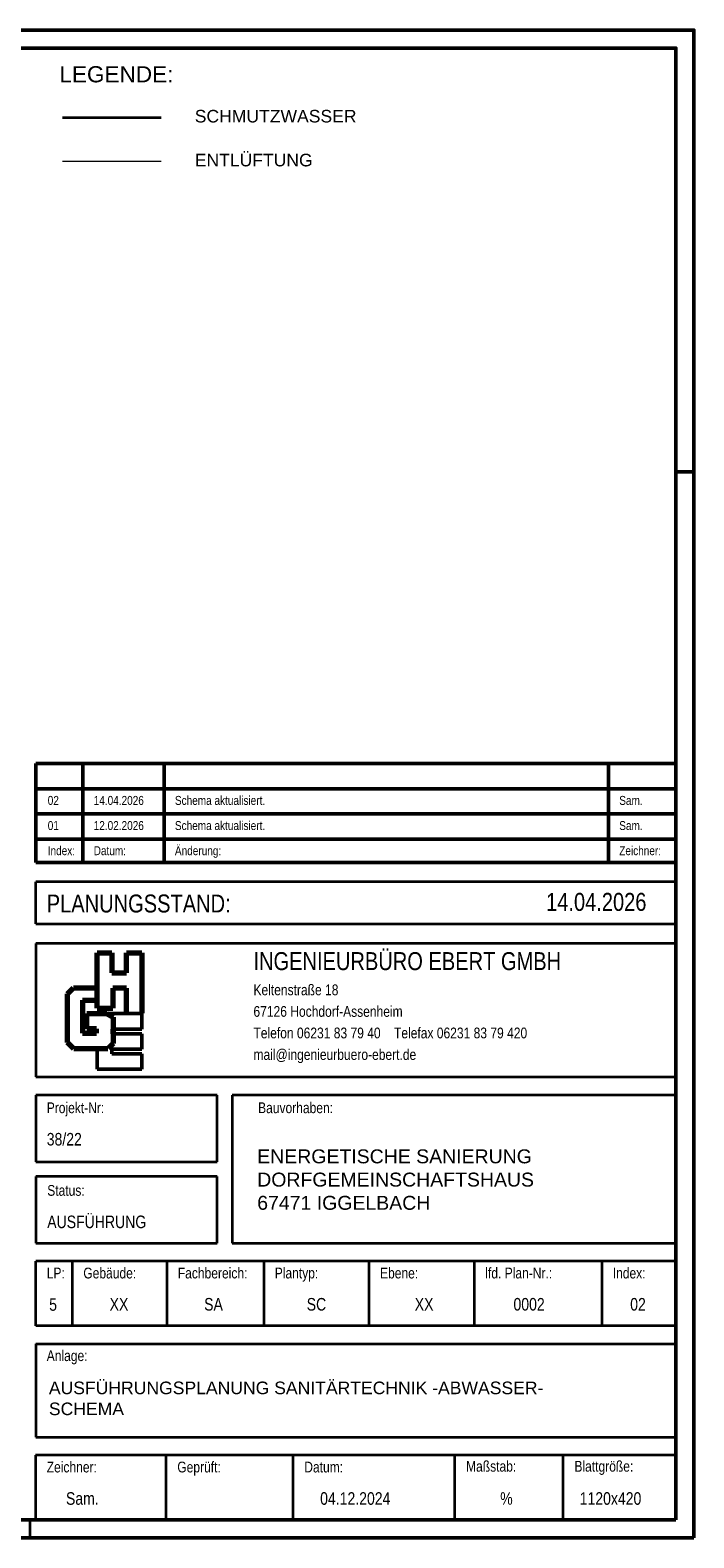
# Model space of a CAD drawing. Extents: x -353 to 768, y -72 to 348.
# Tile 7 of 7: x 583 to 768, y -72 to 348. Entities that reach past the tile are written whole.
import ezdxf
from ezdxf.lldxf.tags import DXFTag

# ---------------------------------------------------------------- set-up
doc = ezdxf.new("R2010")
doc.units = 0
for name, color, linetype, lineweight in [('L_Index', 7, 'Continuous', 50), ('Legende', 7, 'Continuous', 35), ('Plankopf', 7, 'Continuous', 35), ('Plannummer', 7, 'Continuous', 35)]:
    doc.layers.add(name, color=color, linetype=linetype, lineweight=lineweight)
doc.layers.add('Rahmen', color=7, linetype='Continuous', lineweight=35, true_color=0x009900)
doc.layers.add('S_Entlüftung', color=4, linetype='Continuous', lineweight=5, true_color=0x00ffff)
doc.styles.add('Arial', font='arial.ttf')
doc.styles.get("Standard").update_dxf_attribs({"font": 'arial.ttf'})
tags = doc.linetypes.add('Nova_70', pattern='A,2,[130,ltypeshp.shx,S=1,R=-90,X=0,Y=1],2', length=4).pattern_tags.tags
tags[12:13] = [DXFTag(74, 4), DXFTag(75, 0), DXFTag(340, '0'), DXFTag(46, 0.0), DXFTag(50, 0.0), DXFTag(44, 0.0), DXFTag(45, 0.0)]

msp = doc.modelspace()

# ---------------------------------------------------------------- linework, layer by layer
at = {"layer": 'L_Index', "linetype": 'Continuous', "lineweight": 50, "ltscale": 0.025}
for p, q in [((762.62, 144.17), (584.26, 144.17)), ((584.26, 144.17), (584.26, 116.67)), ((597.36, 144.17), (597.36, 116.67)), ((620, 144.17), (620, 116.67)), ((743.85, 144.17), (743.85, 116.67)), ((762.62, 137.17), (584.26, 137.17)), ((762.62, 130.17), (584.26, 130.17)), ((762.62, 123.17), (584.26, 123.17)), ((762.62, 116.67), (584.26, 116.67))]:
    msp.add_line(p, q, dxfattribs=at)
at = {"layer": 'Legende', "color": 22, "ltscale": 1.75, "true_color": 0xcc3300}
msp.add_line((591.67, 324.2), (619.12, 324.2), dxfattribs=at)
at = {"layer": 'Plankopf', "color": 7, "linetype": 'Continuous', "lineweight": 35, "ltscale": 0.35}
for p, q in [((762.64, 111.21), (584.26, 111.21)), ((584.26, 99.54), (584.26, 111.21)), ((584.26, 99.54), (762.64, 99.54)), ((584.26, 94.08), (584.26, 56.96)), ((762.64, 94.08), (584.26, 94.08)), ((584.26, 56.96), (762.64, 56.96)), ((634.79, 51.8), (584.26, 51.8)), ((584.26, 51.8), (584.26, 33.24)), ((634.79, 33.24), (634.79, 51.8)), ((762.64, 51.8), (638.91, 51.8)), ((638.91, 51.8), (638.91, 10.56)), ((584.26, 33.24), (634.79, 33.24)), ((634.79, 29.12), (584.26, 29.12)), ((584.26, 29.12), (584.26, 10.56)), ((634.79, 10.56), (634.79, 29.12)), ((584.26, 10.56), (634.79, 10.56)), ((638.91, 10.56), (762.64, 10.56)), ((584.26, -43.49), (762.64, -43.49))]:
    msp.add_line(p, q, dxfattribs=at)
at = {"layer": 'Plankopf', "color": 173, "linetype": 'Continuous', "lineweight": 70, "ltscale": 0.7, "true_color": 0x4e4eec}
for p, q in [((601.34, 76.02), (601.34, 91.47)), ((601.34, 91.47), (605.43, 91.47)), ((605.43, 91.47), (605.43, 85.9)), ((609.52, 85.9), (609.52, 91.47)), ((609.52, 91.47), (613.82, 91.47)), ((613.82, 91.47), (613.82, 74.61)), ((605.43, 85.9), (609.52, 85.9)), ((609.52, 81.6), (605.67, 81.6)), ((605.67, 81.6), (605.67, 76.02)), ((609.52, 74.61), (609.52, 81.6)), ((601.34, 76.02), (605.67, 76.02))]:
    msp.add_line(p, q, dxfattribs=at)
at = {"layer": 'Plankopf', "color": 13, "linetype": 'Continuous', "lineweight": 70, "ltscale": 0.7, "true_color": 0xec4e4e}
for p, q in [((593.05, 80.01), (594.74, 81.7)), ((593.05, 66.5), (593.05, 80.01)), ((594.74, 81.7), (601.34, 81.7)), ((597.24, 78.29), (597.24, 69.06)), ((597.24, 78.29), (601.34, 78.29)), ((598.47, 70.29), (598.47, 74.59)), ((598.47, 74.59), (604, 74.59)), ((604, 74.59), (605.76, 73.57)), ((605.76, 73.57), (605.76, 66.2)), ((597.24, 69.06), (601.13, 69.06)), ((601.13, 70.29), (598.47, 70.29)), ((601.13, 69.06), (601.13, 70.29)), ((605.76, 68.92), (605.76, 70.23)), ((594.79, 64.76), (593.05, 66.5)), ((604.32, 64.76), (594.79, 64.76)), ((605.76, 66.2), (604.36, 64.81))]:
    msp.add_line(p, q, dxfattribs=at)
at = {"layer": 'Plankopf', "color": 40, "linetype": 'Continuous', "lineweight": 50, "ltscale": 0.5, "true_color": 0xffd600}
for p, q in [((613.82, 74.59), (604.04, 74.59)), ((613.82, 70.23), (613.82, 74.59)), ((605.78, 70.23), (613.82, 70.23)), ((613.82, 68.92), (605.78, 68.92)), ((613.82, 68.92), (613.82, 64.62)), ((601.34, 59.03), (601.34, 64.74)), ((605.43, 64.62), (613.82, 64.62)), ((605.43, 63.31), (605.43, 64.62)), ((613.82, 63.31), (605.43, 63.31)), ((613.82, 59.02), (613.82, 63.31)), ((601.34, 59.03), (613.82, 59.03))]:
    msp.add_line(p, q, dxfattribs=at)
at = {"layer": 'Plankopf', "color": 7, "linetype": 'Continuous', "lineweight": 35, "ltscale": 0.0455}
for p, q in [((584.26, -12.46), (584.26, 5.55)), ((762.76, 5.55), (584.26, 5.55)), ((594.47, -12.46), (594.47, 5.55)), ((620.8, -12.46), (620.8, 5.55)), ((647.83, -12.46), (647.83, 5.55)), ((677.17, -12.46), (677.17, 5.55)), ((706.51, -12.46), (706.51, 5.55)), ((742.04, -12.46), (742.04, 5.55))]:
    msp.add_line(p, q, dxfattribs=at)
at = {"layer": 'Plankopf', "linetype": 'Continuous', "lineweight": 35, "ltscale": 0.035}
for p, q in [((762.76, -12.46), (584.26, -12.46)), ((762.64, -48.49), (584.14, -48.49))]:
    msp.add_line(p, q, dxfattribs=at)
at = {"layer": 'Plankopf', "linetype": 'Continuous', "lineweight": 35, "ltscale": 3.5}
for p, q in [((584.26, -17.47), (584.26, -43.49)), ((584.26, -17.47), (762.15, -17.47)), ((584.14, -48.49), (584.14, -66.5)), ((620.54, -66.5), (620.54, -48.49)), ((655.92, -66.5), (655.92, -48.49)), ((701.03, -66.5), (701.03, -48.49)), ((731.23, -66.5), (731.23, -48.49))]:
    msp.add_line(p, q, dxfattribs=at)
at = {"layer": 'Plankopf', "linetype": 'Continuous', "lineweight": 25, "ltscale": 0.025}
msp.add_line((762.64, -66.5), (584.14, -66.5), dxfattribs=at)
at = {"layer": 'Rahmen', "lineweight": 50, "ltscale": 0.5}
msp.add_line((767.64, 225.5), (762.64, 225.5), dxfattribs=at)
at = {"layer": 'Rahmen', "ltscale": 0.35}
msp.add_line((582.64, -71.5), (582.64, -66.51), dxfattribs=at)
at = {"layer": 'Rahmen', "lineweight": 50, "ltscale": 0.5}
for points in [[(767.64, -71.5), (767.64, 348.5), (-352.57, 348.5), (-352.57, -71.5), (417.64, -71.5), (667.64, -71.5), (767.64, -71.5)], [(762.64, -66.5), (762.64, 343.5), (-327.57, 343.5), (-327.57, -66.5), (412.64, -66.5), (662.64, -66.5), (762.64, -66.5)]]:
    msp.add_lwpolyline(points, close=True, dxfattribs=at)
at = {"layer": 'S_Entlüftung', "linetype": 'Nova_70', "ltscale": 0.65}
msp.add_line((591.67, 311.97), (619.12, 311.97), dxfattribs=at)

# ---------------------------------------------------------------- texts
at = {"layer": 'L_Index', "linetype": 'Continuous', "lineweight": 25, "ltscale": 0.625, "style": 'Arial', "width": 0.8}
for s, p in [('02', (587.55, 132.67, 10.74)), ('14.04.2026', (600.36, 132.67, 10.74)), ('Schema aktualisiert.', (623, 132.67, 10.74)), ('Sam.', (746.85, 132.67, 10.74)), ('01', (587.55, 125.67, 10.74)), ('12.02.2026', (600.36, 125.67, 10.74)), ('Schema aktualisiert.', (623, 125.67, 10.74)), ('Sam.', (746.85, 125.67, 10.74)), ('Index:', (587.55, 118.67, 10.74)), ('Datum:', (600.36, 118.67, 10.74)), ('Änderung:', (623, 118.67, 10.74)), ('Zeichner:', (746.85, 118.67, 10.74))]:
    msp.add_text(s, height=2.5, dxfattribs=at).set_placement(p)
at = {"layer": 'Legende', "color": 7, "ltscale": 0.35}
for s, height, p in [('LEGENDE:', 4.5, (590.79, 333.96)), ('SCHMUTZWASSER', 3.5, (628.53, 322.78)), ('ENTLÜFTUNG', 3.5, (628.53, 310.55))]:
    msp.add_text(s, height=height, dxfattribs=at).set_placement(p)
at = {"layer": 'Plankopf', "linetype": 'Continuous', "ltscale": 0.035, "style": 'Arial', "width": 0.8}
msp.add_text('PLANUNGSSTAND:', height=5.004, dxfattribs=at).set_placement((587.27, 102.7, 10.75))
at = {"layer": 'Plankopf', "linetype": 'Continuous', "lineweight": 50, "ltscale": 0.5, "style": 'Arial', "width": 0.8}
msp.add_text('INGENIEURBÜRO EBERT GMBH', height=5.004, dxfattribs=at).set_placement((644.89, 86.65, -5.59))
at = {"layer": 'Plankopf', "linetype": 'Continuous', "lineweight": 25, "ltscale": 0.25, "style": 'Arial', "width": 0.8}
for s, p in [('Keltenstraße 18', (644.89, 79.65, 10.75)), ('67126 Hochdorf-Assenheim', (644.89, 73.64, 10.75)), ('Telefon 06231 83 79 40    Telefax 06231 83 79 420 ', (644.89, 67.64, 10.75)), ('mail@ingenieurbuero-ebert.de', (644.89, 61.63, 10.75))]:
    msp.add_text(s, height=3.0024, dxfattribs=at).set_placement(p)
at = {"layer": 'Plankopf', "linetype": 'Continuous', "lineweight": 25, "ltscale": 2.5, "style": 'Arial', "width": 0.8}
for s, height, p in [('Projekt-Nr:', 3.0024, (587.27, 46.8, 10.75)), ('Bauvorhaben:', 3.0024, (646.18, 46.8, 10.75)), ('Anlage:', 3.002, (587.27, -22.26, 10.75)), ('Zeichner:', 3.002, (587.27, -53.28, 10.75)), ('Geprüft:', 3.002, (623.66, -53.28, 10.75)), ('Datum:', 3.002, (659.05, -53.28, 10.75)), ('Maßstab:', 3.002, (704.15, -53.07, 10.75)), ('Blattgröße:', 3.0024, (734.35, -53.07, 10.75))]:
    msp.add_text(s, height=height, dxfattribs=at).set_placement(p)
at = {"layer": 'Plankopf', "linetype": 'Continuous', "lineweight": 25, "ltscale": 3.125, "style": 'Arial', "width": 0.8}
for s, height, p in [('Status:', 3.002, (587.41, 23.78, 10.75)), ('LP:', 3.002, (587.27, 0.76, 10.75)), ('Gebäude:', 3.002, (597.47, 0.76, 10.75)), ('Fachbereich:', 3.0024, (623.81, 0.76, 10.75)), ('Plantyp:', 3.002, (650.83, 0.76, 10.75)), ('Ebene:', 3.002, (680.17, 0.76, 10.75)), ('lfd. Plan-Nr.:', 3.0024, (709.51, 0.76, 10.75)), ('Index:', 3.002, (745.04, 0.76, 10.75))]:
    msp.add_text(s, height=height, dxfattribs=at).set_placement(p)
at = {"layer": 'Plankopf', "ltscale": 0.35, "attachment_point": 1, "style": 'Arial'}
for s, insert, char_height, width in [('ENERGETISCHE SANIERUNG DORFGEMEINSCHAFTSHAUS \\P67471 IGGELBACH', (645.94, 36.71), 3.8831, 131.9047), ('\\pt38.779888;AUSFÜHRUNGSPLANUNG SANITÄRTECHNIK -ABWASSER-\\PSCHEMA', (587.87, -27.98), 3.5028, 178.5805)]:
    msp.add_mtext(s, dxfattribs=dict(at, insert=insert, char_height=char_height, width=width))
at = {"layer": 'Plankopf', "ltscale": 0.35, "style": 'Arial', "width": 0.8}
for tag, p, height in [('14.04.2026', (726.46, 103.16), 5), ('38/22', (587.27, 37.79), 3.5), ('AUSFÜHRUNG', (587.41, 14.77), 3.5), ('Sam.', (592.63, -62.29), 3.5), ('04.12.2024', (663.48, -62.29), 3.5), ('%', (713.67, -62.29), 3.5), ('1120x420', (735.82, -62.29), 3.5)]:
    msp.add_attdef(tag, p, '', height=height, dxfattribs=at)
at = {"layer": 'Plannummer', "linetype": 'Continuous', "ltscale": 4.375, "style": 'Arial', "width": 0.8}
for s, height, p in [('5', 3.5, (587.95, -8.25, 10.75)), ('XX', 3.503, (604.8, -8.19, 10.75)), ('SA', 3.503, (631.14, -8.19, 10.75)), ('SC', 3.503, (659.73, -8.19, 10.75)), ('XX', 3.503, (689.85, -8.19, 10.75)), ('0002', 3.503, (717.36, -8.19, 10.75)), ('02', 3.503, (749.9, -8.19, 10.75))]:
    msp.add_text(s, height=height, dxfattribs=at).set_placement(p)

doc.saveas('drawing.dxf')
